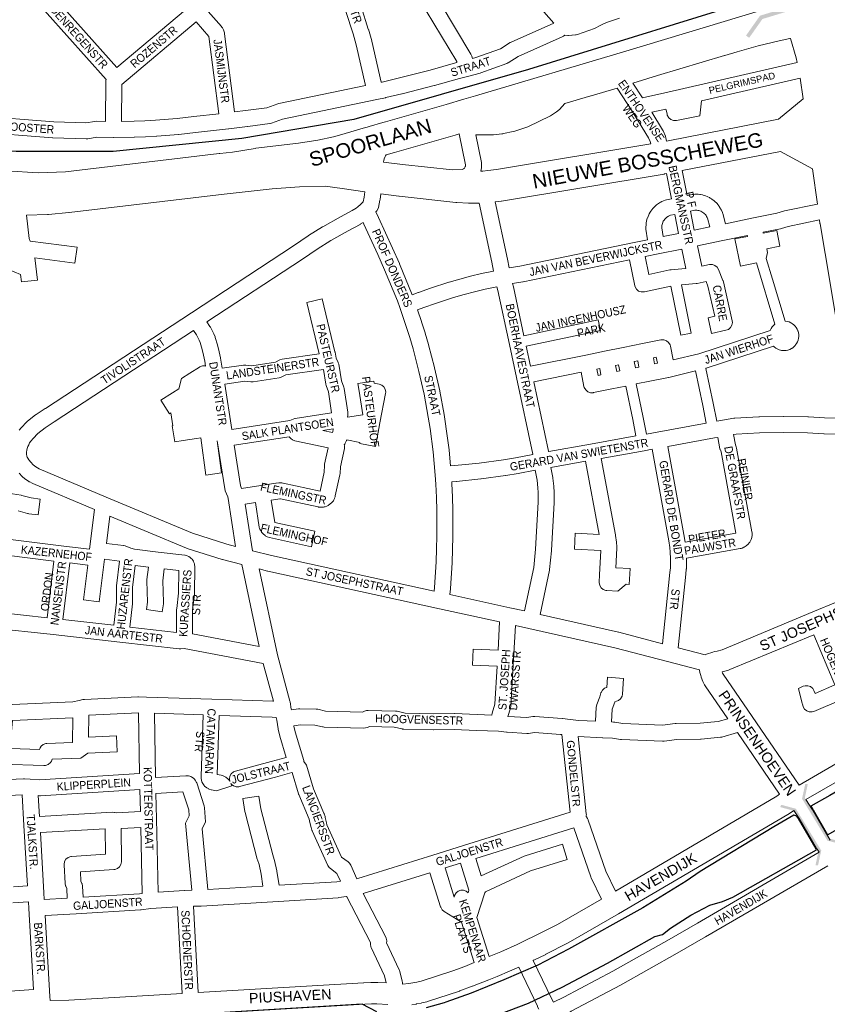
# Model space of a CAD drawing. Header units: metres. Extents: x 123817 to 142006, y 393105 to 406084.
# Tile 70 of 138: x 134601 to 135358, y 396003 to 396927. Entities that reach past the tile are written whole.
import ezdxf
from ezdxf.enums import TextEntityAlignment as Align

# ---------------------------------------------------------------- set-up
doc = ezdxf.new("R2010")
doc.units = ezdxf.units.M
doc.header["$MEASUREMENT"] = 0
doc.styles.add('Style-Arial', font='arial.ttf')

# ---------------------------------------------------------------- blocks, each defined once
blk = doc.blocks.new('gg0-viaduct_73')
at = {"linetype": 'Continuous', "lineweight": 0}
blk.add_hatch(color=7, dxfattribs=at).paths.add_polyline_path([(-55.8, -16.9), (-58, -14), (-40, 0), (40, 0), (58, -14), (55.8, -16.9), (38.7, -3.7), (-38.7, -3.7)])
blk = doc.blocks.new('gg0-viaduct_74')
at = {"linetype": 'Continuous', "lineweight": 0}
blk.add_hatch(color=7, dxfattribs=at).paths.add_polyline_path([(-55.8, -16.9), (-58, -14), (-40, 0), (40, 0), (58, -14), (55.8, -16.9), (38.7, -3.7), (-38.7, -3.7)])
blk = doc.blocks.new('gg0-viaduct_116')
at = {"linetype": 'Continuous', "lineweight": 0}
blk.add_hatch(color=7, dxfattribs=at).paths.add_polyline_path([(55.76, -16.89), (38.75, -3.66), (-38.75, -3.66), (-55.76, -16.89), (-58, -14), (-40, 0), (40, 0), (58, -14)])

msp = doc.modelspace()

# ---------------------------------------------------------------- linework, layer by layer
at = {"color": 9, "linetype": 'Continuous', "lineweight": 0, "flags": 128}
for points in [[(135059.16, 396971.56), (135101.21, 396923.48), (135061.29, 396905.73), (135060.58, 396905.37), (135060.34, 396905.22), (135051.25, 396899.49), (135028.27, 396891.14), (135025.06, 396890.31)], [(134618.61, 396964.08), (134691.75, 396881.86), (134755.94, 396935.85)], [(134560.64, 396836.54), (134632.4, 396830.9), (134662.56, 396829.88), (134671.06, 396831.31), (134672.34, 396831.42), (134680.94, 396831.38), (134681.37, 396869.72), (134681.56, 396870.75), (134607.99, 396953.44)], [(134802.06, 396840.23), (134792.7, 396913.57), (134792.56, 396914.34), (134792.34, 396915.31), (134792.08, 396916.16), (134791.52, 396917.37), (134790.54, 396919.04), (134789.81, 396920.09), (134789.69, 396920.23), (134772.26, 396940)], [(134939.49, 396868.06), (134930.66, 396906.58), (134930.55, 396906.98), (134927.46, 396917.7), (134927.4, 396917.89), (134920.63, 396939.15)], [(135025.06, 396890.31), (135024.5, 396892.46), (135024.29, 396893.14), (135023.67, 396894.44), (134994.73, 396942.63)], [(135162.89, 396928.22), (135150.64, 396923.98), (135147.36, 396922.56), (135144.06, 396920.95), (135140.64, 396919.06), (135139.48, 396918.54), (135123.38, 396912.93), (135122.22, 396912.62), (135121.74, 396912.56), (135118.65, 396912.22), (135118.14, 396912.18), (135115.14, 396912.05), (135114.39, 396912.06), (135111.73, 396912.21), (135110.35, 396911.27), (135109.86, 396910.96), (135109.16, 396910.6), (135067.87, 396892.24), (135058.56, 396886.37), (135058.31, 396886.22), (135057.13, 396885.67), (135033.05, 396876.92), (135032.37, 396876.71), (135021.55, 396873.91), (135013.02, 396871.7), (134989.34, 396865.04), (134989.17, 396864.99), (134959.01, 396857.24), (134958.87, 396857.21), (134943.72, 396853.63), (134943.52, 396853.58), (134935.34, 396851.89), (134935.34, 396851.89), (134935.34, 396851.89), (134847.08, 396833.58), (134836.48, 396829.83), (134835.28, 396829.51), (134835, 396829.47), (134814.36, 396826.64), (134814.27, 396826.63), (134796.49, 396824.42), (134796.48, 396824.42), (134796.38, 396824.41), (134765.4, 396821.03), (134749.83, 396819.18), (134749.58, 396819.15), (134729.11, 396817.43), (134728.89, 396817.41), (134718.63, 396816.85), (134718.49, 396816.84), (134708.22, 396816.48), (134708.01, 396816.47), (134688.4, 396816.35), (134688.36, 396816.35), (134688.32, 396816.35), (134672.92, 396816.42), (134664.31, 396814.97), (134662.81, 396814.87), (134631.73, 396815.92), (134631.39, 396815.94), (134559.41, 396821.59)], [(134906.36, 396934.51), (134913.07, 396913.44), (134916.09, 396903.02), (134924.8, 396865.02), (134843.53, 396848.16), (134842.55, 396847.89), (134832.2, 396844.22), (134812.37, 396841.51), (134802.06, 396840.23)], [(134981.79, 396935.04), (135010.25, 396887.65), (135010.54, 396886.55), (135009.19, 396886.21), (135009.03, 396886.16), (134985.36, 396879.5), (134955.35, 396871.79), (134940.37, 396868.25), (134939.49, 396868.06)], [(134695.94, 396831.4), (134696.33, 396866.11), (134765.85, 396924.59), (134777.93, 396910.89), (134787.16, 396838.49), (134763.73, 396835.94), (134763.66, 396835.93), (134748.19, 396834.09), (134727.96, 396832.38), (134717.88, 396831.83), (134707.8, 396831.47), (134695.94, 396831.4)], [(135329.51, 396886.59), (135208.17, 396858.75), (135208.17, 396858.75), (135208.17, 396858.75), (135184.61, 396853.34), (135175.56, 396867.12)], [(135206.91, 396812.96), (135206.38, 396815.89), (135206.05, 396817.14), (135205.92, 396817.47), (135203.85, 396822.39), (135203.31, 396823.44), (135193.11, 396839.9), (135206.23, 396842.92), (135206.65, 396842.22), (135207.45, 396838.19), (135207.76, 396837.08), (135209.07, 396834.83), (135211.06, 396833.15), (135213.51, 396832.26), (135216.11, 396832.26), (135216.27, 396832.29), (135238.09, 396836.63), (135239.93, 396850.65), (135332.31, 396871.84)], [(135160.66, 396862.47), (135174.88, 396840.83), (135190.25, 396816.04), (135191.76, 396812.43), (135192.14, 396810.3)], [(135012.63, 396819.57), (135018.53, 396790.68), (135018.45, 396789.3), (135018.36, 396788.98), (135018.24, 396788.68), (135017.49, 396787.52), (135016.64, 396786.75), (135015.48, 396786.15), (135006.19, 396785.86)], [(135028.08, 396818.85), (135033.42, 396792.72), (135033.57, 396791.22), (135033.56, 396790.78), (135033.38, 396787.7), (135033.15, 396786.26), (135032.77, 396784.79)], [(134941.53, 396793.19), (134941.54, 396793.3), (134941.89, 396794.79), (134942.36, 396796.26), (134942.96, 396797.68), (134943.67, 396799.04), (134944.2, 396799.86)], [(135046.38, 396755.86), (135057.86, 396702.26), (135057.89, 396702.09), (135059.44, 396693.89), (135069.57, 396695.73), (135176.57, 396717.78), (135176.58, 396717.78), (135176.58, 396717.78), (135189.11, 396720.36), (135187.73, 396730.2), (135187.66, 396731.24), (135187.7, 396731.49), (135187.66, 396731.49), (135187.78, 396734.86), (135187.94, 396736.18), (135188.64, 396739.47), (135188.93, 396740.47), (135189.04, 396740.74), (135190.31, 396743.86), (135190.75, 396744.76), (135191.59, 396746.22), (135192.14, 396747.05), (135194.2, 396749.72), (135194.4, 396749.97), (135195.1, 396750.7), (135197.59, 396752.96), (135198.65, 396753.77), (135201.5, 396755.56), (135201.74, 396755.71), (135202.68, 396756.17), (135205.81, 396757.43), (135207.03, 396757.8), (135211.73, 396758.81), (135206.93, 396782.41)], [(135221.66, 396785.27), (135226.42, 396761.88), (135230.93, 396762.79), (135231.11, 396762.83), (135231.88, 396762.92), (135233.58, 396763.04), (135234.25, 396763.06), (135235.95, 396763.03), (135236.62, 396762.99), (135238.31, 396762.8), (135238.81, 396762.73), (135238.98, 396762.7), (135240.65, 396762.37), (135241.3, 396762.21), (135242.93, 396761.73), (135243.57, 396761.51), (135245.15, 396760.88), (135245.77, 396760.6), (135247.29, 396759.84), (135247.66, 396759.64), (135247.87, 396759.51), (135249.32, 396758.61), (135249.87, 396758.23), (135251.23, 396757.21), (135251.75, 396756.78), (135253.01, 396755.64), (135253.49, 396755.17), (135254.65, 396753.92), (135254.88, 396753.65), (135255.08, 396753.4), (135256.12, 396752.05), (135256.5, 396751.5), (135257.42, 396750.07), (135257.75, 396749.49), (135258.53, 396747.97), (135258.82, 396747.36), (135259.46, 396745.78), (135259.56, 396745.52), (135259.77, 396744.86), (135262.26, 396735.38), (135287.11, 396740.49), (135310.57, 396745.31), (135316.71, 396747.27), (135317.48, 396747.48), (135348.43, 396753.84)], [(134924.16, 396765.29), (134923.54, 396760.32), (134922.62, 396755.95), (134920.1, 396753.41), (134917.64, 396751.14), (134916, 396750.02), (134912.37, 396747.86), (134901.33, 396741.91), (134901.2, 396741.84), (134884.65, 396732.5), (134884.58, 396732.46), (134884.38, 396732.34), (134871.31, 396724.23), (134871.02, 396724.04), (134857.3, 396714.63), (134761.66, 396651.79), (134624.65, 396562.24), (134624.58, 396562.2), (134615.87, 396556.37), (134615.41, 396556.04), (134607.9, 396550.15), (134607.06, 396549.38), (134602.21, 396544.22), (134601.93, 396543.92), (134600.2, 396541.86)], [(135031.28, 396754.75), (135043.17, 396699.21), (135044.73, 396690.99), (135033.61, 396688.64), (135033.37, 396688.59), (135023.34, 396686.12), (135023.2, 396686.08), (135013.21, 396683.42), (135013.07, 396683.38), (135003.14, 396680.53), (135002.92, 396680.46), (134985.81, 396674.95), (134985.63, 396674.89), (134974.37, 396670.95), (134974.25, 396670.91), (134968.62, 396668.82), (134956.55, 396697.88), (134956.5, 396698.02), (134950.17, 396712.45), (134950.12, 396712.58), (134936.93, 396741.21), (134936.87, 396741.34), (134934.37, 396746.49), (134934.82, 396746.95), (134935.25, 396747.41), (134936.55, 396749.67), (134936.84, 396750.68), (134938.29, 396757.53), (134938.39, 396758.15), (134939.03, 396763.28)], [(134582.21, 396743.15), (134583.71, 396738.71), (134586.98, 396712.77), (134589.51, 396692.7), (134601.45, 396687.78), (134602.2, 396680.77), (134617.11, 396682.36), (134614.87, 396703.46), (134652.33, 396698.54), (134654.28, 396713.41), (134610.46, 396719.16), (134609.55, 396721.38), (134606.84, 396743.41)], [(135203.84, 396723.38), (135202.68, 396731.64), (135202.74, 396733.69), (135203.17, 396735.68), (135204, 396737.71), (135204.35, 396738.31), (135205.69, 396740.05), (135207.19, 396741.42), (135208.91, 396742.5), (135210.82, 396743.27), (135214.73, 396744.11), (135218.34, 396726.36), (135203.84, 396723.38)], [(135233.03, 396729.38), (135229.41, 396747.18), (135233.43, 396747.99), (135234.31, 396748.06), (135235.34, 396748.04), (135236.37, 396747.93), (135237.38, 396747.73), (135238.36, 396747.43), (135239.32, 396747.06), (135240.24, 396746.59), (135241.12, 396746.05), (135241.94, 396745.43), (135242.7, 396744.74), (135243.4, 396743.98), (135244.03, 396743.17), (135244.58, 396742.3), (135245.05, 396741.38), (135245.39, 396740.57), (135247.55, 396732.36), (135233.03, 396729.38)], [(134989.06, 396390.76), (134989.37, 396394.3), (134990.93, 396418.38), (134991.4, 396430.38), (134991.69, 396442.41), (134991.77, 396454.45), (134991.65, 396466.48), (134991.34, 396478.51), (134990.8, 396491.12), (134990.22, 396499.64), (134988.18, 396521.47), (134985.34, 396543.21), (134983.65, 396553.95), (134979.65, 396575.5), (134974.88, 396596.86), (134969.33, 396618.06), (134966.28, 396628.54), (134963.05, 396638.97), (134957.07, 396656.7), (134954.72, 396663.18), (134942.73, 396692.06), (134936.46, 396706.37), (134923.33, 396734.87), (134922.56, 396736.47), (134919.9, 396734.89), (134919.82, 396734.84), (134919.62, 396734.73), (134908.51, 396728.74), (134892.16, 396719.51), (134879.36, 396711.57), (134865.72, 396702.22), (134865.6, 396702.14), (134776.15, 396643.36), (134778.95, 396639.08), (134779.34, 396638.41), (134782.21, 396632.82), (134782.51, 396632.17), (134783.67, 396629.25), (134783.75, 396629.04), (134783.89, 396628.62), (134785.97, 396621.69), (134786.06, 396621.35), (134787.49, 396615.61), (134787.55, 396615.36), (134788.78, 396609.58), (134788.85, 396609.22), (134790.38, 396599.78), (134810.42, 396602.87), (134812.55, 396602.89), (134818.27, 396602.13), (134840.25, 396605.54), (134844.52, 396607.62), (134846.51, 396608.27), (134846.72, 396608.3), (134881.17, 396613.36), (134869.69, 396661.41), (134884.28, 396664.9), (134896.12, 396615.35), (134896.21, 396614.92), (134897.24, 396609.15), (134897.3, 396609.09), (134898.56, 396606.92), (134899.25, 396605.12), (134899.28, 396605.03), (134899.62, 396603.73), (134902.3, 396588.04), (134904.34, 396582.02), (134904.65, 396580.76), (134908.09, 396558.64), (134908.17, 396557.88), (134908.23, 396556.69), (134908.24, 396556.3), (134908.17, 396555.24), (134908.01, 396554.17), (134907.94, 396553.87), (134922.37, 396556.17), (134918.85, 396578.33), (134917.73, 396585.44), (134932.54, 396587.79), (134932.85, 396585.87), (134937.73, 396584.92), (134940.05, 396584.05), (134942.04, 396582.38), (134943.35, 396580.12), (134943.8, 396577.56), (134943.66, 396576.13), (134938.31, 396548.52), (134935.6, 396534.52), (134935.6, 396534.52), (134935.6, 396534.52), (134934.06, 396526.54), (134919.33, 396529.4), (134919.48, 396530.17), (134907.32, 396532.8), (134907.16, 396532.33), (134907.1, 396532.16), (134906.75, 396531.34), (134905.81, 396529.48), (134905.25, 396528.55), (134904.89, 396528.04), (134905, 396527.38), (134905.09, 396526.21), (134904.93, 396524.65), (134901.28, 396507.5), (134901, 396501.11), (134900.83, 396499.83), (134896.48, 396480.04), (134896.25, 396479.21), (134895.81, 396477.92), (134895.76, 396477.79), (134895.16, 396476.52), (134894.61, 396475.58), (134893.9, 396474.59), (134893.21, 396473.87), (134891.47, 396472.29), (134890.17, 396471.34), (134889.73, 396471.1), (134888.58, 396470.54), (134887.08, 396469.99), (134886.02, 396469.73), (134885.51, 396469.62), (134883.99, 396469.51), (134881.81, 396469.57), (134880.73, 396469.68), (134880.46, 396469.73), (134845.1, 396477.29), (134844.35, 396477.33), (134842.57, 396477.19), (134836.38, 396476.23), (134839.64, 396455.28), (134877.34, 396447.05), (134874.13, 396432.4), (134834.71, 396441.01), (134832.67, 396441.78), (134830.77, 396442.83), (134830.66, 396442.9), (134828.67, 396444.57), (134827.26, 396446.23), (134827.26, 396446.24), (134826.17, 396447.97), (134825.72, 396448.97), (134825.51, 396449.49), (134825.14, 396450.9), (134821.56, 396473.92), (134811.92, 396472.43), (134818.71, 396428.75), (134836.56, 396424.24), (134989.06, 396390.76)], [(135350.42, 396738.94), (135320.9, 396732.86), (135314.76, 396730.9), (135313.98, 396730.7), (135297.56, 396727.32), (135297.73, 396726.56), (135310.27, 396729.14), (135313.28, 396714.44), (135300.93, 396711.91), (135301.68, 396708.49), (135300.44, 396702.66)], [(135291.22, 396698.59), (135276.33, 396695.54), (135271.02, 396721.08), (135283.03, 396723.55), (135282.87, 396724.3), (135258.33, 396719.26), (135258.33, 396719.26), (135258.33, 396719.26), (135236.07, 396714.69), (135240.06, 396695.57), (135247.17, 396697.03), (135247.37, 396697.07), (135249.98, 396697.07), (135252.43, 396696.18), (135254.42, 396694.51), (135255.61, 396692.54), (135259.93, 396682.03), (135260.04, 396681.75), (135260.31, 396680.84), (135268.57, 396644.42), (135268.75, 396642.76), (135268.3, 396640.19), (135267, 396637.94), (135265, 396636.26), (135262.76, 396635.41), (135249.03, 396632.59), (135246.01, 396647.28), (135252.25, 396648.56), (135245.82, 396676.91), (135244.1, 396681.09), (135235.76, 396679.38), (135235.56, 396679.34), (135234.9, 396679.25), (135221.16, 396678.07)], [(135190.43, 396687.74), (135186.95, 396704.6), (135199.03, 396707.08), (135221.37, 396711.67), (135225.18, 396693.47), (135214.03, 396692.51), (135214.03, 396692.51), (135214.03, 396692.51), (135211.23, 396692.26), (135210.58, 396692.18), (135210.26, 396692.11), (135190.43, 396687.74)], [(135073.33, 396630.25), (135063.52, 396676.07), (135063.45, 396676.35), (135062.72, 396679.23), (135072.34, 396680.98), (135072.51, 396681.02), (135172.26, 396701.58), (135177.27, 396677.26), (135177.57, 396676.21), (135178.87, 396673.95), (135180.87, 396672.28), (135183.31, 396671.39), (135185.92, 396671.39), (135186.23, 396671.45), (135211.19, 396676.96)], [(135004.47, 396508.3), (135003.1, 396523.01), (135003.07, 396523.28), (135000.21, 396545.25), (135000.18, 396545.45), (134998.45, 396556.39), (134998.42, 396556.59), (134994.37, 396578.37), (134994.32, 396578.64), (134989.49, 396600.26), (134989.42, 396600.52), (134983.82, 396621.96), (134983.76, 396622.15), (134980.67, 396632.79), (134980.63, 396632.92), (134977.35, 396643.5), (134977.29, 396643.67), (134973.58, 396654.67), (134979.39, 396656.82), (134990.49, 396660.7), (135007.4, 396666.14), (135017.15, 396668.95), (135026.99, 396671.57), (135036.83, 396673.99), (135047.97, 396676.35), (135048.88, 396672.78), (135059.71, 396622.22), (135066.35, 396591.26), (135081.73, 396519.39), (135081.77, 396518.99), (135065.26, 396515.96), (135054.01, 396514.11), (135031.33, 396510.96), (135008.55, 396508.61), (135004.47, 396508.3)], [(135075.43, 396620.47), (135079.46, 396601.66), (135131.37, 396612.22), (135148.78, 396615.76), (135166.41, 396619.34), (135166.42, 396619.35), (135166.42, 396619.35), (135184.37, 396622.96), (135184.37, 396622.96), (135184.37, 396622.96), (135201.74, 396626.46), (135201.92, 396626.49), (135204.52, 396626.49), (135206.97, 396625.6), (135208.97, 396623.93), (135210.27, 396621.67), (135210.58, 396620.57), (135213.14, 396607.7), (135237.25, 396613.42), (135304.1, 396635.12), (135304.38, 396635.77), (135305.09, 396637.2), (135306.05, 396638.66), (135306.13, 396638.75), (135307.18, 396639.96), (135308.56, 396641.2)], [(135318.13, 396644.09), (135318.21, 396644.09), (135320.08, 396643.82), (135320.27, 396643.79), (135322.03, 396643.24), (135323.49, 396642.59), (135324.18, 396642.24), (135325.09, 396641.62), (135326.34, 396640.63), (135327.42, 396639.58), (135327.65, 396639.29), (135328.62, 396638.02), (135329.55, 396636.4), (135330.17, 396634.93), (135330.31, 396634.58), (135330.68, 396633.12), (135330.92, 396631.54), (135331, 396630.43), (135330.96, 396629.68), (135330.8, 396628.09), (135330.39, 396626.28), (135330.38, 396626.26), (135329.83, 396624.77), (135328.97, 396623.1), (135328.07, 396621.79), (135327.63, 396621.21), (135326.82, 396620.39), (135325.62, 396619.34), (135324.43, 396618.49), (135324.07, 396618.29), (135322.64, 396617.57), (135320.88, 396616.94), (135319.32, 396616.6), (135319, 396616.53), (135317.46, 396616.42), (135315.86, 396616.47), (135314.8, 396616.58), (135314.01, 396616.77), (135312.48, 396617.22), (135310.82, 396617.92), (135310.76, 396617.96), (135309.39, 396618.77), (135307.91, 396619.92), (135307.4, 396620.42), (135244.16, 396599.9), (135243.95, 396599.53)], [(134802.89, 396432.83), (134795.95, 396477.54), (134795.95, 396477.54), (134795.95, 396477.54), (134795.7, 396479.16), (134793.27, 396484.94), (134793.13, 396485.28), (134792.77, 396486.7), (134785.77, 396531.86), (134789.86, 396501.61), (134775, 396499.6), (134770.26, 396534.66), (134766.27, 396534.05), (134753.73, 396532.1), (134753.73, 396532.1), (134753.73, 396532.1), (134745.86, 396530.88), (134743.57, 396545.71), (134744.02, 396545.78), (134742.12, 396558.05), (134740.86, 396557.25), (134732.81, 396569.91), (134743.76, 396576.86), (134743.76, 396576.86), (134743.76, 396576.86), (134749.65, 396580.61), (134752.26, 396590.22), (134759.96, 396595.12), (134769.1, 396600.92), (134769.37, 396601.09), (134771.82, 396601.98), (134774.43, 396601.98), (134774.85, 396601.83), (134774.07, 396606.63), (134772.9, 396612.11), (134771.55, 396617.56), (134769.62, 396624), (134768.71, 396626.28), (134766.18, 396631.2), (134763.6, 396635.14), (134632.89, 396549.71), (134624.44, 396544.06), (134617.6, 396538.69), (134613.28, 396534.1), (134610.94, 396531.32), (134609.89, 396529.8), (134608.96, 396528.17), (134608.18, 396526.46), (134607.55, 396524.69), (134607.11, 396523.02), (134606.86, 396521.09), (134606.94, 396519.3), (134607.35, 396517.42), (134607.69, 396516.5), (134608.2, 396515.47), (134609.2, 396513.86), (134610.95, 396511.64), (134613.31, 396509.29), (134615.6, 396507.45), (134617.17, 396506.36), (134618.87, 396505.5), (134681.73, 396478.86), (134762.55, 396445.11), (134794.78, 396434.94), (134802.89, 396432.83)], [(135178, 396600.3), (135176.78, 396606.13), (135179.96, 396606.77), (135181.12, 396600.93), (135178, 396600.3)], [(135195.82, 396603.92), (135194.67, 396609.73), (135197.33, 396610.27), (135198.49, 396604.46), (135195.82, 396603.92)], [(134799.32, 396542.39), (134792.73, 396584.96), (134811.64, 396587.88), (134817.37, 396587.12), (134819.5, 396587.14), (134843.67, 396590.89), (134843.83, 396590.92), (134845.81, 396591.56), (134850.05, 396593.63), (134885.25, 396598.8), (134887.61, 396584.93), (134887.9, 396583.77), (134889.93, 396577.81), (134893.01, 396558.01), (134858.8, 396552.65), (134858.66, 396552.63), (134857.09, 396552.17), (134853.94, 396550.86), (134799.32, 396542.39)], [(135178.34, 396536.39), (135135.66, 396528.71), (135096.56, 396521.68), (135096.5, 396522.06), (135082.6, 396586.99), (135126.97, 396596.02), (135129.6, 396582.83), (135129.91, 396581.73), (135131.21, 396579.48), (135133.2, 396577.8), (135135.65, 396576.91), (135138.26, 396576.91), (135138.45, 396576.95), (135155.86, 396580.49), (135155.86, 396580.49), (135168.8, 396583.12)], [(135142.84, 396593.15), (135141.67, 396599.01), (135144.39, 396599.56), (135145.56, 396593.7), (135142.84, 396593.15)], [(135160.26, 396596.69), (135159.09, 396602.55), (135162.08, 396603.16), (135163.3, 396597.31), (135160.26, 396596.69)], [(135234.2, 396597.28), (135209.03, 396591.31), (135208.81, 396591.26), (135208.79, 396591.25), (135191.43, 396587.72), (135191.43, 396587.72), (135191.43, 396587.72), (135178.6, 396585.11)], [(135254.04, 396550.08), (135259.56, 396551.08), (135270.22, 396553.01), (135270.26, 396553.02), (135271.16, 396553.12), (135293.68, 396554.34), (135294.03, 396554.35), (135316.82, 396554.51), (135316.94, 396554.51), (135339.64, 396554.31), (135340.12, 396554.29), (135355.22, 396553.19), (135383.19, 396553), (135383.44, 396553.04)], [(134893.77, 396539.56), (134884.7, 396541.52), (134894.42, 396543.05), (134894.38, 396542.52), (134894.07, 396540.45), (134893.77, 396539.56)], [(135244.2, 396548.29), (135198.23, 396539.96), (135188.19, 396538.16)], [(135383.64, 396538), (135354.87, 396538.19), (135354.38, 396538.21), (135339.27, 396539.31), (135316.86, 396539.51), (135294.31, 396539.36), (135272.44, 396538.17), (135269.75, 396537.68), (135271.7, 396527.99), (135272.35, 396526.29), (135272.4, 396526.17), (135272.73, 396524.95), (135287.05, 396446.5), (135287.16, 396445.4), (135287.22, 396443.65), (135287.23, 396443.4), (135286.9, 396441.21), (135286.26, 396439.12), (135286.14, 396438.74), (135285.01, 396436.7), (135284.53, 396436.09), (135284.53, 396436.08), (135284.53, 396436.08), (135283.67, 396434.98), (135283.5, 396434.77), (135281.63, 396433.17), (135279.77, 396432.05), (135279.64, 396431.97), (135277.89, 396431.23), (135276.83, 396430.94), (135276.17, 396430.79), (135225.79, 396421.68), (135225.79, 396421.63), (135225.79, 396416.9), (135225.79, 396416.9), (135225.79, 396416.59), (135225.59, 396411.86), (135225.57, 396411.54), (135225.18, 396406.83), (135225.16, 396406.67), (135217.9, 396337.66), (135243.34, 396331.08)], [(134882.15, 396484.71), (134886.04, 396502.42), (134886.33, 396508.79), (134886.48, 396510.02), (134889.69, 396525.09), (134858.57, 396531.85), (134856.41, 396532.68), (134854.72, 396534.02), (134853.24, 396535.57), (134801.62, 396527.57), (134807.45, 396489.9), (134808.63, 396487.1), (134826.67, 396489.9), (134826.67, 396489.9), (134826.67, 396489.9), (134840.55, 396492.05), (134841.11, 396492.12), (134843.65, 396492.32), (134844.62, 396492.33), (134846.46, 396492.24), (134847.39, 396492.13), (134847.65, 396492.08), (134882.15, 396484.71)], [(135224.48, 396436.69), (135223.93, 396440.29), (135223.9, 396440.51), (135208.29, 396526.54), (135251.9, 396534.44), (135254.99, 396535), (135257.12, 396524.41), (135257.42, 396523.32), (135257.47, 396523.2), (135258.1, 396521.56), (135272.02, 396445.28), (135224.48, 396436.69)], [(135203.22, 396341.48), (135210.24, 396408.16), (135210.61, 396412.64), (135210.79, 396417.05), (135210.79, 396421.44), (135210.5, 396427.33), (135210.06, 396431.67), (135209.12, 396437.94), (135193.52, 396523.87), (135186.04, 396522.53), (135145.75, 396515.28), (135159.16, 396443.61), (135159.23, 396443.1), (135159.96, 396436.89), (135160.49, 396432.4), (135160.54, 396431.53), (135160.53, 396431.14), (135159.59, 396412.77), (135172.8, 396412.09), (135172.03, 396397.11), (135169.04, 396397.26), (135161.32, 396390.73), (135150.98, 396391.27), (135150.06, 396391.37), (135147.61, 396392.26), (135145.62, 396393.94), (135144.32, 396396.19), (135143.86, 396398.76), (135143.94, 396399.2), (135143.87, 396399.14), (135144.23, 396406.05), (135144.23, 396406.05), (135144.23, 396406.05), (135145.4, 396428.87), (135120.7, 396430.13), (135121.47, 396445.12), (135143.83, 396443.97), (135130.99, 396512.63), (135098.57, 396506.8), (135100.36, 396497.35), (135100.44, 396496.8), (135101.3, 396489.17), (135101.33, 396488.76), (135101.6, 396484.04), (135101.61, 396483.61), (135101.61, 396483.56), (135101.55, 396474.1), (135101.54, 396473.77), (135099.28, 396429.19), (135099.25, 396428.75), (135097.32, 396411.1), (135097.2, 396410.35), (135088.38, 396368.92), (135162.07, 396352.27), (135162.32, 396352.21), (135203.22, 396341.48)], [(135073.74, 396372.2), (135082.45, 396413.11), (135084.31, 396430.17), (135086.55, 396474.37), (135086.61, 396483.42), (135086.37, 396487.7), (135085.57, 396494.84), (135083.82, 396504.12), (135067.9, 396501.2), (135067.85, 396501.19), (135067.77, 396501.17), (135056.36, 396499.29), (135056.17, 396499.26), (135033.26, 396496.09), (135033, 396496.06), (135010, 396493.68), (135009.8, 396493.66), (135005.68, 396493.34), (135005.77, 396492.05), (135005.78, 396491.86), (135006.33, 396479.09), (135006.33, 396478.97), (135006.65, 396466.81), (135006.65, 396466.69), (135006.77, 396454.53), (135006.77, 396454.46), (135006.77, 396454.4), (135006.68, 396442.24), (135006.68, 396442.12), (135006.4, 396429.96), (135006.4, 396429.84), (135005.91, 396417.69), (135005.9, 396417.51), (135004.33, 396393.24), (135004.32, 396393.05), (135003.83, 396387.52), (135059.97, 396375.25), (135059.97, 396375.25), (135059.99, 396375.24), (135073.74, 396372.2)], [(134589.37, 396439.41), (134641.94, 396433.03), (134641.94, 396433.03), (134666.11, 396430.09), (134670.69, 396467.24), (134612.78, 396491.79), (134612.31, 396492), (134609.92, 396493.22), (134609.56, 396493.41), (134609.03, 396493.75), (134606.83, 396495.28), (134606.41, 396495.59), (134603.6, 396497.85), (134603.01, 396498.38), (134600.05, 396501.33)], [(134589.88, 396482.71), (134601.85, 396480.78), (134601.96, 396480.76), (134602.61, 396480.62), (134611.41, 396478.24), (134619.85, 396477.13), (134617.89, 396462.26), (134608.96, 396463.44), (134608.64, 396463.49), (134607.98, 396463.63), (134599.08, 396466.04)], [(134825.22, 396338.89), (134762.6, 396350.76), (134762.69, 396373.22), (134764.51, 396387.55), (134764.57, 396388.48), (134764.62, 396414.02), (134764.62, 396414.04), (134764.5, 396415.38), (134764.31, 396416.45), (134763.97, 396417.67), (134763.35, 396418.98), (134762.88, 396419.75), (134762.21, 396420.7), (134761.38, 396421.54), (134760.43, 396422.37), (134759.26, 396423.2), (134757.72, 396423.87), (134756.68, 396424.19), (134755.78, 396424.41), (134755.35, 396424.47), (134730.45, 396427.42), (134730.45, 396427.42), (134730.44, 396427.42), (134708.24, 396430.04), (134704.86, 396431.25), (134704.86, 396431.25), (134704.86, 396431.25), (134699.46, 396433.18), (134698.24, 396433.51), (134697.86, 396433.56), (134681.9, 396435.55), (134685.06, 396461.21), (134757.08, 396431.13), (134757.71, 396430.9), (134790.45, 396420.58), (134790.82, 396420.48), (134808.81, 396415.79), (134825.22, 396338.89)], [(134626.21, 396365.77), (134581.47, 396370.64), (134588.05, 396424.33), (134588.08, 396424.45), (134632.69, 396419.04), (134626.21, 396365.77)], [(134688.76, 396358.81), (134691.34, 396380.39), (134691.33, 396394.79), (134691.33, 396394.79), (134691.39, 396395.68), (134694.16, 396418.91), (134680.07, 396420.66), (134675.17, 396380.92), (134660.28, 396382.76), (134664.28, 396415.21), (134647.58, 396417.23), (134641.12, 396364.13), (134688.76, 396358.81)], [(134747.61, 396352.1), (134747.7, 396373.74), (134747.76, 396374.65), (134749.57, 396388.97), (134749.61, 396410.05), (134736.13, 396411.64), (134734.8, 396400.44), (134735.44, 396380.35), (134735.45, 396380.12), (134735.36, 396379.01), (134734.24, 396371.46), (134719.4, 396373.67), (134720.43, 396380.55), (134719.79, 396400.53), (134719.79, 396400.76), (134719.84, 396401.64), (134721.23, 396413.4), (134708.78, 396414.88), (134706.33, 396394.35), (134706.34, 396379.95), (134706.34, 396379.95), (134706.29, 396379.05), (134703.66, 396357.13), (134747.61, 396352.1)], [(135043.13, 396274.64), (135043.45, 396276.32), (135046.1, 396284.66), (135048.14, 396320.43), (135024.96, 396321.42), (135025.6, 396336.4), (135049, 396335.41), (135050.51, 396361.96), (134994.16, 396374.28), (134994.16, 396374.28), (134994.16, 396374.28), (134833.23, 396409.61), (134833, 396409.66), (134825.03, 396411.68), (134842.21, 396331.18), (134853.96, 396287.74), (134854.14, 396286.89), (134855.14, 396280.11), (134855.26, 396279.36), (134862.06, 396280.41), (134863.33, 396280.49), (134878.47, 396280.22), (134879.64, 396280.11), (134880.07, 396280.02), (134887.28, 396278.31), (134921.82, 396277.4), (134923.75, 396278.3), (134925.63, 396278.89), (134927.13, 396279.01), (134952.93, 396278.32), (134954.03, 396278.21), (134954.5, 396278.11), (134961.86, 396276.31), (134988.68, 396275.66), (135007.95, 396275.99), (135008.33, 396275.98), (135029.39, 396275.25), (135029.46, 396275.25), (135043.13, 396274.64)], [(134586.6, 396284.11), (134650.27, 396287.01), (134656.27, 396288.2), (134659.83, 396289.08), (134660.32, 396289.18), (134661.26, 396289.29), (134711.4, 396291.73), (134712.01, 396291.73), (134719.48, 396291.48), (134780.59, 396289.49), (134837.93, 396287.71), (134838.43, 396287.68), (134828.9, 396322.93), (134754.7, 396336.99), (134751.51, 396336.71), (134750, 396336.73), (134694.48, 396343.08), (134631.94, 396350.06), (134572.57, 396356.52)], [(135238.03, 396316.96), (135207.89, 396324.75), (135207.89, 396324.76), (135207.87, 396324.76), (135158.64, 396337.67), (135077.86, 396355.92), (135065.35, 396358.69), (135063.55, 396327.17), (135061.02, 396282.85), (135060.68, 396281.01), (135058.26, 396273.39), (135058.58, 396273.35), (135076.18, 396272.3), (135081.81, 396273.18), (135083.52, 396273.25), (135109.06, 396271.33), (135109.55, 396271.27), (135116.57, 396270.28), (135124.94, 396269.49), (135140.31, 396268.72), (135141.07, 396282.11), (135141.51, 396284.25), (135141.56, 396284.38), (135144.4, 396291.78), (135145.47, 396295.33), (135145.6, 396295.75), (135146.91, 396298), (135148.9, 396299.68), (135150.63, 396300.4), (135151.07, 396300.53), (135151.69, 396309.98), (135166.65, 396309.02), (135165.7, 396294.26), (135165.26, 396292.17), (135163.96, 396289.92), (135161.97, 396288.24), (135160.24, 396287.52), (135158.65, 396287.07), (135158.55, 396286.78), (135158.5, 396286.66), (135155.98, 396280.09), (135155.3, 396268.12), (135157.39, 396268.06), (135158.47, 396267.95), (135158.47, 396267.95), (135166, 396266.62), (135203.37, 396264.98), (135215.26, 396266.58), (135216.19, 396266.65), (135238.45, 396266.86), (135255.44, 396268.57), (135264.53, 396271.14)], [(135331.4, 396208.99), (135392.68, 396244.43), (135380.14, 396266.37), (135379.74, 396267.19), (135370.59, 396288.96), (135345.11, 396278.05), (135343.46, 396277.56), (135340.85, 396277.56), (135338.4, 396278.45), (135336.41, 396280.13), (135335.11, 396282.38), (135334.99, 396282.74), (135334.39, 396284.68), (135334.12, 396285.3), (135330.71, 396299.5), (135335.14, 396301.54), (135336.98, 396302.12), (135339.59, 396302.12), (135342.03, 396301.23), (135344.03, 396299.55), (135345.19, 396297.65), (135346.35, 396294.9), (135364.79, 396302.79), (135344.98, 396349.97)], [(134583.42, 396213.71), (134604.08, 396214.86), (134604.96, 396214.86), (134610.43, 396214.51), (134619.56, 396213.95), (134712.87, 396219.64), (134711.86, 396276.73), (134711.82, 396276.73), (134665.34, 396274.47), (134665.15, 396253.82), (134691.19, 396255.07), (134691.91, 396240.09), (134664.44, 396238.77), (134657.8, 396234.08), (134631.1, 396233.15), (134630.27, 396231.46), (134629.29, 396229.97), (134627.3, 396228.29), (134624.85, 396227.4), (134623.32, 396227.29), (134583.63, 396228.49)], [(134618.96, 396242.43), (134591.87, 396243.25), (134592.95, 396259.1), (134593.85, 396269.43), (134650.31, 396272), (134650.1, 396248.82), (134626.1, 396247.98), (134625.06, 396247.87), (134622.62, 396246.98), (134620.62, 396245.31), (134619.64, 396243.81), (134618.96, 396242.43)], [(134798.63, 396210.5), (134798.7, 396210.27), (134799.29, 396208.23), (134785.02, 396203.62), (134780.39, 396204.33), (134780.22, 396204.36), (134777.78, 396205.25), (134777.75, 396205.26), (134775.9, 396206.34), (134773.93, 396208), (134773.54, 396208.51), (134772.31, 396210.26), (134771.4, 396212.01), (134771.07, 396213.22), (134770.68, 396215.33), (134770.56, 396216.68), (134770.61, 396216.94), (134770.57, 396216.94), (134772.59, 396274.74), (134726.87, 396276.23), (134727.94, 396216.09), (134756.31, 396217.69), (134757.37, 396217.67), (134758.21, 396217.6), (134758.87, 396217.51), (134760.18, 396217.16), (134760.9, 396216.89), (134762.04, 396216.35), (134763.37, 396215.38), (134764.5, 396214.34), (134765.17, 396213.64), (134766.47, 396211.38), (134766.55, 396211.14), (134773.61, 396189.51), (134773.96, 396187.67), (134774.82, 396174.6), (134771.68, 396167.99), (134777.07, 396110.86), (134828.66, 396114.01), (134826.95, 396125.51), (134824.97, 396134.54), (134823.46, 396138.85), (134823.28, 396139.44), (134811.92, 396183.3), (134811.77, 396184), (134809.81, 396196.25), (134824.62, 396198.62), (134826.53, 396186.72), (134837.73, 396143.5), (134839.28, 396139.05), (134839.52, 396138.19), (134841.65, 396128.47), (134841.74, 396127.97), (134843.69, 396114.93), (134897.76, 396118.23), (134901.22, 396118.76), (134898.03, 396126.09), (134891.97, 396130.54), (134890.66, 396131.77), (134889.58, 396133.48), (134874.83, 396165.92), (134874.61, 396166.46), (134874.56, 396166.61), (134873.72, 396169.05), (134873.46, 396170.02), (134872.41, 396175.32), (134871.88, 396176.98), (134862.15, 396199.98), (134862.01, 396200.34), (134861.87, 396200.75), (134855.89, 396220.64), (134855.64, 396220.85)], [(134850.3, 396234.92), (134844.44, 396254.92), (134844.36, 396255.21), (134842.93, 396260.94), (134842.79, 396261.61), (134841.55, 396269.66), (134841.55, 396269.68), (134841.54, 396269.69), (134841.16, 396272.24), (134837.13, 396272.73), (134787.58, 396274.26), (134785.64, 396218.7), (134789.34, 396218.13), (134789.5, 396218.1), (134791.38, 396217.51), (134793.3, 396216.61), (134793.87, 396216.31), (134795.83, 396214.68), (134797.2, 396213.07), (134797.24, 396213.03), (134797.63, 396212.36)], [(134916.56, 396121.1), (134910.98, 396133.94), (134909.84, 396135.76), (134908.54, 396136.99), (134902.42, 396141.47), (134888.64, 396171.8), (134888.08, 396173.42), (134887.04, 396178.66), (134886.82, 396179.51), (134886.05, 396181.9), (134885.96, 396182.17), (134885.82, 396182.52), (134876.12, 396205.45), (134869.5, 396227.49), (134867.08, 396230.97), (134866.81, 396231.91), (134858.88, 396259), (134857.57, 396264.24), (134857.52, 396264.54), (134863.7, 396265.49), (134877.39, 396265.24), (134884.57, 396263.53), (134885, 396263.44), (134886.11, 396263.33), (134923.2, 396262.36), (134924.7, 396262.47), (134926.57, 396263.06), (134928.5, 396263.96), (134951.73, 396263.34), (134959.1, 396261.55), (134959.57, 396261.45), (134960.69, 396261.34), (134988.47, 396260.66), (134988.78, 396260.66), (135008, 396260.98), (135028.83, 396260.26), (135049.55, 396259.34), (135057, 396258.44), (135057.45, 396258.4), (135076.08, 396257.28), (135077.69, 396257.36), (135083.26, 396258.23), (135107.69, 396256.39), (135108.85, 396256.22), (135116.53, 396183.51), (135016.55, 396152.23), (135016.55, 396152.23), (134987.88, 396143.26), (134987.88, 396143.26), (134917.5, 396121.25), (134916.56, 396121.1)], [(135273.49, 396258.09), (135258.89, 396253.95), (135258.15, 396253.78), (135257.59, 396253.71), (135239.61, 396251.9), (135238.93, 396251.87), (135216.8, 396251.65), (135204.71, 396250.03), (135203.38, 396249.97), (135164.86, 396251.65), (135163.88, 396251.76), (135163.88, 396251.76), (135156.4, 396253.08), (135147.15, 396253.36), (135147.06, 396253.37), (135147, 396253.37), (135124.12, 396254.51), (135131.79, 396181.82), (135131.83, 396181.03), (135131.81, 396180.47), (135131.73, 396179.46), (135131.99, 396179.1), (135132.95, 396177.44), (135133.51, 396176.24), (135133.55, 396176.13), (135150.17, 396128.13), (135159.11, 396109.57)], [(135406.63, 396235.17), (135337.62, 396195.26), (135343.87, 396185.81), (135344.11, 396185.43), (135360.4, 396157.32)], [(134594.67, 396113.57), (134607.79, 396114.4), (134604.52, 396171.15), (134604.52, 396171.15), (134604.52, 396171.15), (134602.87, 396199.77), (134584.26, 396198.73)], [(134619.06, 396179.5), (134687.53, 396183.41), (134689.26, 396183.31), (134689.39, 396183.29), (134691.27, 396182.92), (134713.67, 396184.22), (134713.19, 396204.63), (134620.01, 396198.94), (134619.09, 396198.95), (134617.94, 396199.02), (134619.06, 396179.5)], [(134730.27, 396108.58), (134754.99, 396110.07), (134755.09, 396110.07), (134755.27, 396110.09), (134762.06, 396110.24), (134756.12, 396173.16), (134759.43, 396180.1), (134759.06, 396185.75), (134753.59, 396202.51), (134728.28, 396201.08), (134728.84, 396177.33), (134728.84, 396177.3), (134728.84, 396177.3), (134730.27, 396108.58)], [(135326.29, 396185.19), (135331.24, 396177.72), (135347.64, 396149.44), (135348.1, 396148.74), (135350.14, 396145.98), (135236.04, 396079.47), (135209.63, 396064.23), (135156.64, 396034.35), (135110.61, 396010.1), (135100.89, 396005.33)], [(134623.56, 396101.51), (134623.19, 396107.81), (134619.93, 396164.52), (134680.56, 396167.99), (134680.86, 396144.11), (134649.16, 396142.07), (134649.27, 396141.97), (134648.34, 396141.97), (134645.89, 396141.08), (134643.9, 396139.4), (134642.59, 396137.15), (134642.14, 396134.58), (134642.15, 396134.17), (134643.11, 396116.63), (134643.55, 396114.47), (134643.71, 396114.06), (134644.62, 396111.95), (134645.14, 396102.82), (134623.56, 396101.51)], [(134660.11, 396103.73), (134659.52, 396114.13), (134659.08, 396116.27), (134658.92, 396116.68), (134658.01, 396118.78), (134657.53, 396127.58), (134688.93, 396129.6), (134689.75, 396129.7), (134692.2, 396130.59), (134694.19, 396132.27), (134695.49, 396134.52), (134695.95, 396137.09), (134695.95, 396137.18), (134695.56, 396168.15), (134714.01, 396169.21), (134715.29, 396107.24), (134712.74, 396106.92), (134660.11, 396103.73)], [(135146.1, 396102), (135136.47, 396122.01), (135136.18, 396122.7), (135136.14, 396122.81), (135120.17, 396168.93), (135028.19, 396140.16), (135033.34, 396123.68), (135073.66, 396142.18), (135074.53, 396142.51), (135109.34, 396153.52), (135113.86, 396139.22), (135079.5, 396128.35), (135037.17, 396108.93), (135036.79, 396107.82), (135029.02, 396084.86), (135040.77, 396048.02)], [(135008.05, 396103.89), (135008.34, 396105.5), (135009.64, 396107.76), (135011.64, 396109.43), (135014.08, 396110.32), (135016.69, 396110.32), (135019.14, 396109.43), (135020.98, 396107.88), (135021.8, 396110.32), (135013.87, 396135.68), (134999.52, 396131.19), (135008.05, 396103.89)], [(135358.1, 396133.26), (135243.58, 396066.5), (135243.56, 396066.48), (135243.55, 396066.48), (135217.1, 396051.22), (135217.03, 396051.18), (135163.92, 396021.23), (135163.73, 396021.13), (135117.51, 395996.78), (135117.31, 395996.68), (135108.16, 395992.19)], [(135026.8, 396042.47), (135014.67, 396080.5), (134998.45, 396090.51), (134996.64, 396092.07), (134995.34, 396094.33), (134995.23, 396094.65), (134985.2, 396126.71), (134922.61, 396107.13), (134943.84, 396066.4), (134944.23, 396065.5), (134944.68, 396062.93), (134944.66, 396062.34), (134944.56, 396061.07), (134956.48, 396035.57), (134956.74, 396034.96), (134956.97, 396034.2), (134959.25, 396024.97), (134959.44, 396023.82), (134959.57, 396022.32)], [(134593.99, 396098.5), (134608.65, 396099.42), (134609.02, 396093.13), (134609.02, 396093.13), (134609.02, 396093.13), (134613.45, 396017.16), (134578.32, 396014.84)], [(134767.92, 396014.33), (134763.37, 396095.27), (134770.46, 396095.43), (134770.64, 396095.45), (134770.74, 396095.44), (134837.74, 396099.54), (134837.74, 396099.54), (134837.74, 396099.54), (134899.01, 396103.28), (134899.68, 396103.35), (134907.1, 396104.48), (134907.29, 396104.08), (134929.54, 396061.38), (134929.45, 396060.29), (134929.42, 396059.69), (134929.88, 396057.13), (134930.13, 396056.52), (134942.58, 396029.88), (134944.19, 396023.4)], [(134752.95, 396013.45), (134748.38, 396094.65), (134723.62, 396093.15), (134714.33, 396092.01), (134713.87, 396091.97), (134653.51, 396088.3), (134624.43, 396086.53), (134628.86, 396010.6), (134628.86, 396010.6), (134628.86, 396010.6), (134629.07, 396006.88)]]:
    msp.add_lwpolyline(points, dxfattribs=at)
at = {"flags": 128}
for points in [[(135312.32, 396952.99), (135077.64, 396879.97), (134913.89, 396833.17), (134808.81, 396815.2), (134688.11, 396803.17), (134597.26, 396803.17), (134535.01, 396806.85), (134508.36, 396811.82)], [(135007.64, 395977.76), (135077.74, 396004.3), (135109.22, 396019.26), (135151.69, 396041.8), (135196.01, 396066.83), (135203.21, 396068.68), (135210.65, 396074.67), (135229.84, 396086.95), (135247.66, 396096.24), (135259.62, 396099.65), (135269.26, 396103.94), (135347.71, 396148.32), (135347.21, 396149.19), (135330.82, 396177.45), (135329.22, 396179.86), (135326.45, 396180.56), (135307.76, 396169.92), (135238.4, 396127.95), (135225.39, 396118.68), (135184.67, 396093.73), (135115.13, 396054.93), (135086.28, 396039.98), (135054.33, 396026.3), (135023.93, 396013.83), (135000.05, 396005.21), (134998.47, 396004.64), (134981.62, 395999.99)], [(134935.5, 395996.29), (134921.79, 396003.45), (134761.59, 395993.92)]]:
    msp.add_lwpolyline(points, dxfattribs=at)
at = {"color": 191, "linetype": 'Continuous', "lineweight": 0, "flags": 128}
for points in [[(135313.78, 396941.02), (135168.96, 396897.25), (135027.88, 396855.23), (135017.11, 396852.08)], [(134926.44, 396825.97), (134928.14, 396826.67), (134941.16, 396830.2)]]:
    msp.add_lwpolyline(points, dxfattribs=at)
at = {"color": 1, "linetype": 'Continuous', "lineweight": 0, "flags": 128}
for points in [[(135175.56, 396867.12), (135198.67, 396874.42), (135261.46, 396893), (135261.71, 396893.07), (135273.1, 396896.66), (135292.79, 396902.22), (135312.68, 396907.02), (135322.52, 396909.1), (135323.15, 396909.22), (135328.41, 396891.1), (135329.51, 396886.59)], [(135332.31, 396871.84), (135335.15, 396852.49), (135311.91, 396833.34), (135208.44, 396813.26), (135206.91, 396812.96)], [(135160.66, 396862.47), (135136.32, 396855.23), (135136.16, 396855.18), (135111.59, 396848.17), (135106.67, 396842.66), (135103.84, 396840.19), (135100.16, 396837.71), (135099.29, 396837.17), (135098.35, 396836.67), (135077.07, 396826.31), (135075.07, 396825.51), (135064.64, 396822.18), (135063.21, 396821.8), (135054.17, 396819.87), (135053.64, 396819.77), (135052.46, 396819.61), (135044.88, 396818.89), (135043.46, 396818.82), (135028.43, 396818.82), (135028.08, 396818.85)], [(134941.16, 396830.2), (134943.64, 396830.91), (135000.41, 396847.27), (135000.41, 396847.27), (135000.41, 396847.27), (135017.11, 396852.08)], [(134926.44, 396825.97), (134924.91, 396825.52), (134900.51, 396818.57), (134894.84, 396817.01), (134880.05, 396813.65), (134861.95, 396810.82), (134822.05, 396806.17), (134821.19, 396806.05), (134800.2, 396802.36), (134788.26, 396801.38), (134787.8, 396801.33), (134787.7, 396801.33), (134643.37, 396784.1), (134617.79, 396783.04), (134588.15, 396784.93), (134574.69, 396786.58), (134574.19, 396786.63), (134543.59, 396789.33), (134499.1, 396795.73)], [(135012.63, 396819.57), (135008.72, 396818.44), (134951.95, 396802.09), (134951.94, 396802.08), (134951.94, 396802.08), (134944.2, 396799.86)], [(135192.14, 396810.3), (135047.71, 396786.3), (135039.58, 396785.22), (135034.92, 396784.83), (135032.77, 396784.79)], [(135221.66, 396785.27), (135313.95, 396803.18), (135344.01, 396787.01), (135348.43, 396753.84)], [(135006.19, 396785.86), (134959.56, 396791.08), (134941.53, 396793.19)], [(135206.93, 396782.41), (135205.05, 396782.04), (135204.79, 396781.99), (135204.65, 396781.97), (135052.38, 396756.66), (135051.88, 396756.59), (135046.38, 396755.86)], [(134606.84, 396743.41), (134626.69, 396744.04), (134627.54, 396744.09), (134646.58, 396745.78), (134647.03, 396745.83), (134792.23, 396763.16), (134837.26, 396768.23), (134862.91, 396769.97), (134886.87, 396770.63), (134903.02, 396768.55), (134924.16, 396765.29)], [(135031.28, 396754.75), (135022.52, 396754.56), (135021.32, 396754.58), (135010.3, 396755.23), (135009.52, 396755.3), (134956.18, 396761.27), (134956.12, 396761.28), (134956.11, 396761.28), (134939.03, 396763.28)], [(135350.42, 396738.94), (135350.86, 396735.71), (135350.94, 396735.15), (135360.5, 396679.7), (135369.3, 396626.8), (135369.37, 396626.44), (135383.44, 396553.04)]]:
    msp.add_lwpolyline(points, dxfattribs=at)
at = {"color": 111, "linetype": 'Continuous', "lineweight": 0, "flags": 128}
for points in [[(135291.22, 396698.59), (135308.56, 396641.2)], [(135300.44, 396702.66), (135306.29, 396683.29), (135318.13, 396644.09)], [(135221.16, 396678.07), (135230.15, 396632.81), (135220.35, 396630.86), (135211.19, 396676.96)], [(135073.33, 396630.25), (135142.99, 396645.15), (135145.09, 396635.37), (135075.43, 396620.47)], [(135234.2, 396597.28), (135240.92, 396565), (135244.2, 396548.29)], [(135243.95, 396599.53), (135250.71, 396567.01), (135250.72, 396566.96), (135254.04, 396550.08)], [(135168.8, 396583.12), (135175.33, 396551.74), (135178.34, 396536.39)], [(135178.6, 396585.11), (135185.12, 396553.75), (135185.13, 396553.7), (135188.19, 396538.16)]]:
    msp.add_lwpolyline(points, dxfattribs=at)
at = {"color": 40, "linetype": 'Continuous', "lineweight": 0, "flags": 128}
for points in [[(135415.09, 396410.11), (135404.38, 396402.87), (135403.39, 396402.11), (135389.79, 396390.21), (135344.2, 396371.32), (135344.19, 396371.31), (135344.18, 396371.31), (135259.14, 396335.87), (135254.41, 396334.5), (135251.95, 396334.06), (135250.48, 396333.67), (135244.55, 396331.63), (135243.34, 396331.08)], [(135331.4, 396208.99), (135287.42, 396273.15), (135287.42, 396273.15), (135287.41, 396273.16), (135260.01, 396313.03), (135259.49, 396313.98), (135259.07, 396315.05), (135259.46, 396315.15), (135265.22, 396316.81), (135266.3, 396317.18), (135344.98, 396349.97)], [(135264.53, 396271.14), (135243.26, 396302.1), (135242.75, 396302.92), (135241.67, 396304.88), (135241.1, 396306.09), (135239.47, 396310.26), (135239.4, 396310.47), (135239.07, 396311.54), (135238.55, 396313.71), (135238.37, 396314.59), (135238.05, 396316.8), (135238.03, 396316.96)], [(135273.49, 396258.09), (135313.05, 396200.37), (135310.29, 396198.49), (135159.11, 396109.57)], [(135326.29, 396185.19), (135321.28, 396181.78), (135320.72, 396181.42), (135162.05, 396088.1), (135161.98, 396088.06), (135161.96, 396088.04), (135114.64, 396060.87), (135114.22, 396060.64), (135093.9, 396050.22), (135093.7, 396050.12), (135082.58, 396044.74), (135082.36, 396044.64), (135082.08, 396044.51)], [(135146.1, 396102), (135104.89, 396078.33), (135084.88, 396068.07), (135073.98, 396062.79), (135066.83, 396059.55), (135066.83, 396059.55), (135051.71, 396052.68), (135040.77, 396048.02)], [(135026.8, 396042.47), (135017.84, 396038.91), (135006.54, 396034.74), (134977.01, 396025.09), (134972.98, 396024.09), (134969.21, 396023.35), (134965.52, 396022.79), (134959.57, 396022.32)], [(134968.14, 396002.96), (134972.41, 396003.6), (134972.66, 396003.64), (134972.86, 396003.68), (134977.09, 396004.52), (134977.57, 396004.62), (134982.19, 396005.77), (134982.88, 396005.97), (135012.93, 396015.79), (135013.29, 396015.91), (135024.88, 396020.19), (135025.1, 396020.28), (135040.52, 396026.4), (135040.52, 396026.4), (135040.52, 396026.4), (135048.06, 396029.39), (135048.29, 396029.49), (135059.65, 396034.32), (135059.87, 396034.42), (135068.42, 396038.3)], [(134767.92, 396014.33), (134922.96, 396023.55), (134923.14, 396023.56), (134929.84, 396023.84), (134930.25, 396023.85), (134935.71, 396023.85), (134936.26, 396023.84), (134944.19, 396023.4)], [(134752.95, 396013.45), (134646.74, 396007.31), (134629.07, 396006.88)], [(134761.59, 395993.92), (134924.06, 396003.58), (134930.47, 396003.85), (134935.45, 396003.85), (134945.81, 396003.29)]]:
    msp.add_lwpolyline(points, dxfattribs=at)
at = {"flags": 128}
msp.add_lwpolyline([(135344.29, 396186.09), (135344.54, 396185.68), (135358.05, 396162.38), (135358.05, 396162.37), (135415.58, 396194.68), (135456.09, 396223.81), (135501.82, 396250.2), (135491.52, 396268.2), (135491, 396268.05), (135491, 396268.05), (135490.6, 396267.99), (135489.46, 396267.85), (135487.97, 396267.67), (135487.97, 396267.67), (135487.08, 396267.68), (135485.97, 396267.69), (135485.97, 396267.69), (135485.56, 396267.75), (135470.67, 396259.29), (135428.64, 396237.47), (135388.41, 396215.86), (135360.04, 396199.27), (135342.27, 396189.13)], close=True, dxfattribs=at)
at = {"color": 6, "linetype": 'Continuous', "lineweight": 0, "flags": 128}
for points in [[(134850.3, 396234.92), (134836.34, 396230.9), (134802.78, 396222), (134800.95, 396221.25), (134798.96, 396219.58), (134797.66, 396217.32), (134797.2, 396214.76), (134797.63, 396212.36)], [(134855.64, 396220.85), (134840.41, 396216.47), (134840.26, 396216.42), (134806.63, 396207.51), (134806.01, 396207.37), (134803.4, 396207.37), (134800.95, 396208.26), (134798.96, 396209.93), (134798.63, 396210.5)], [(135100.89, 396005.33), (135099.34, 396008.14), (135082.08, 396044.51)], [(135087.36, 395998.79), (135086.1, 396001.08), (135085.88, 396001.49), (135068.42, 396038.3)]]:
    msp.add_lwpolyline(points, dxfattribs=at)

# ---------------------------------------------------------------- block references
at = {"color": 7, "linetype": 'Continuous', "lineweight": 0, "rotation": 16.96328548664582}
msp.add_blockref('gg0-viaduct_116', (135332.92, 396942.17), dxfattribs=at)
at = {"color": 7, "linetype": 'Continuous', "lineweight": 0, "xscale": 0.5728125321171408, "yscale": 0.697693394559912, "zscale": 0.5728125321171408}
for name, p, rotation in [('gg0-viaduct_74', (135345.95, 396176.5), 121.2284032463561), ('gg0-viaduct_73', (135340.17, 396167.12), 301.2492266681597)]:
    msp.add_blockref(name, p, dxfattribs=dict(at, rotation=rotation))

# ---------------------------------------------------------------- texts
at = {"color": 8, "style": 'Style-Arial', "width": 0.909091}
for s, rotation, p in [('LELIESTR', 290.0605, (134910.21, 396945.34)), ('GOUDENREGENSTR', 311.6597, (134648.82, 396918.84)), ('ROZENSTR', 40.2887, (134726.28, 396901.3)), ('JASMIJNSTR', 277.27066, (134789.74, 396878.52)), ('STRAAT', 17.3286, (135023.35, 396882.65)), ('ENTHOVENSE', 304.4513, (135183.39, 396841.34)), ('WEG', 304.4513, (135174.89, 396836.07)), ('ZUID OOSTER', 355.923, (134599.53, 396826.08)), ('BERGMANSSTR', 282.3517, (135220.56, 396753.04)), ('P F ', 282.3517, (135230, 396756.67)), ('PROF DONDERS', 293.54219, (134949.79, 396693.83)), ('JAN VAN BEVERWIJCKSTR', 11.8178, (135140.66, 396702.98)), ('CARRE', 280.67102, (135257.12, 396660.97)), ('BOERHAAVESTRAAT', 281.54113, (135069.84, 396611.55)), ('JAN INGENHOUSZ', 11.8178, (135126.43, 396646.53)), ('PARK', 11.8178, (135136.27, 396635.38)), ('PASTEURSTR', 282.89625, (134889.73, 396609.17)), ('TIVOLISTRAAT', 33.4644, (134706.89, 396606.83)), ('JAN WIERHOF', 17.93509, (135274.76, 396617.71)), ('LANDSTEINERSTR', 8.5871, (134837.66, 396599.54)), ('DUNANTSTR', 278.737, (134786.46, 396576.11)), ('PASTEURHOF', 277.59247, (134929.52, 396559)), ('STRAAT', 281.8276, (134987.45, 396574.03)), ('SALK PLANTSOEN', 9.0733, (134851.82, 396542.86)), (' GERARD VAN SWIETENSTR', 10.0963, (135123.62, 396518.57)), (' DE GRAAFSTR', 280.4254, (135270.87, 396493.84)), ('REINIER', 280.4254, (135280.7, 396495.63)), ('GERARD DE BONDT', 279.2881, (135211.58, 396466.31)), ('FLEMINGSTR', 347.94171, (134857.21, 396482.37)), ('FLEMINGHOF', 347.6607, (134857.96, 396443.6)), ('PIETER', 9.6827, (135244.96, 396442.32)), (' PAUWSTR', 9.6827, (135246.39, 396432.42)), ('KAZERNEHOF', 353.806, (134634.98, 396426.35)), ('NANSENSTR', 82.8714, (134636.76, 396388.88)), ('HUZARENSTR', 83.57553, (134698.96, 396388.23)), ('ST JOSEPHSTRAAT', 347.96887, (134914.52, 396400.01)), ('ORDON', 82.8714, (134626.12, 396390.21)), ('KURASSIERS', 86.1426, (134755.83, 396379.48)), ('STR', 264.09212, (135214.77, 396383.19)), ('STR', 87.14945, (134766.23, 396378.17)), ('JAN AARTESTR', 353.5004, (134698.29, 396350.26)), ('HOGENDRIESSTR', 292.77766, (135370.8, 396307.12)), ('ST. JOSEPH', 86.1426, (135054.89, 396307.7)), ('DWARSSTR', 86.1426, (135064.87, 396307.04)), ('CATAMARAN', 267.60766, (134779.23, 396250.06)), ('HOOGVENSESTR', 358.4356, (134975.11, 396270.42)), ('STR', 264.97147, (134769.21, 396249.68)), ('KOTTERSTRAAT', 271.18835, (134721.31, 396186.75)), ('KLIPPERPLEIN', 3.49438, (134670.03, 396209.51)), ('LANCIERSSTR', 290.44194, (134880.77, 396176.08)), ('TJALKSTR.', 273.744, (134612.39, 396155.72)), ('GALJOENSTR', 17.3134, (135022.12, 396146.28)), ('HAVENDIJK', 30.24203, (135276.62, 396094.44)), ('GALJOENSTR', 3.5492, (134683.15, 396097.61)), ('KEMPENAAR', 287.6, (135025.17, 396072.27)), ('SCHOENERSTR', 272.6939, (134757.57, 396054.19)), ('PLAATS', 287.6, (135015.53, 396069.58)), ('BARKSTR.', 273.744, (134619.23, 396055.68))]:
    msp.add_text(s, height=7.7, rotation=rotation, dxfattribs=at).set_placement(p, align=Align.MIDDLE_CENTER)
at = {"color": 8, "style": 'Style-Arial'}
for s, height, rotation, p in [('PELGRIMSPAD', 6.3, 13.1341, (135277.76, 396867.43)), ('GONDELSTR', 7.2, 275.32714, (135119.76, 396219.79))]:
    msp.add_text(s, height=height, rotation=rotation, dxfattribs=at).set_placement(p, align=Align.MIDDLE_CENTER)
at = {"style": 'Style-Arial'}
for s, height, rotation, p in [('SPOORLAAN', 13.6, 16.0863, (134929.26, 396811.43)), ('NIEUWE BOSSCHEWEG', 13.6, 10.46107, (135189.35, 396794.75)), ('ST JOSEPHSTR', 9.6, 23.6478, (135341.37, 396359.06)), ('PRINSENHOEVEN', 9.6, 304.5335, (135292.12, 396248.3)), ('HAVENDIJK', 9.6, 30.24203, (135201.48, 396122.8)), ('PIUSHAVEN', 9.6, 2.8887, (134854.18, 396010.96))]:
    msp.add_text(s, height=height, rotation=rotation, dxfattribs=at).set_placement(p, align=Align.MIDDLE_CENTER)
at = {"color": 8, "linetype": 'Continuous', "lineweight": 0, "style": 'Style-Arial', "width": 0.909091}
msp.add_text('JOLSTRAAT', height=7.7, rotation=13.8415, dxfattribs=at).set_placement((134826.61, 396220.51), align=Align.MIDDLE_CENTER)

doc.saveas('drawing.dxf')
